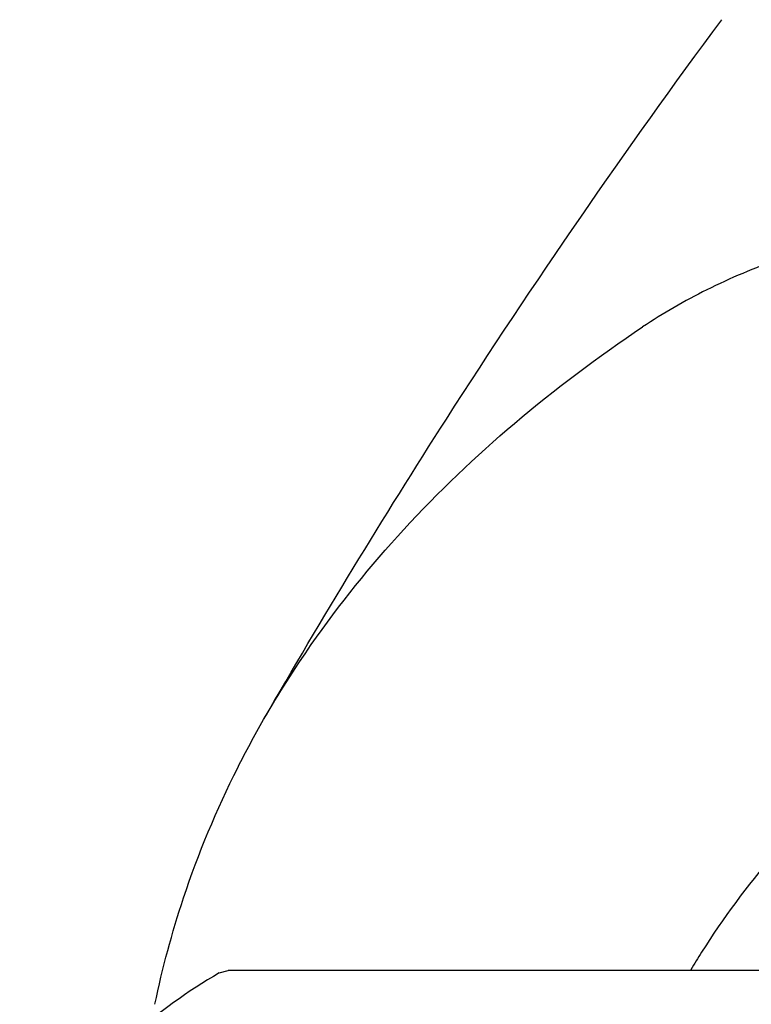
# Model space of a CAD drawing. Header units: millimetres. Extents: x 0 to 594, y 0 to 420.
# Tile 85 of 256: x 481.34 to 482.77, y 249.91 to 251.84. Entities that reach past the tile are written whole.
import ezdxf

# ---------------------------------------------------------------- set-up
doc = ezdxf.new("R2010")
doc.units = ezdxf.units.MM
doc.header["$LTSCALE"] = 32.67
doc.layers.get('0').update_dxf_attribs({"linetype": 'CONTINUOUS'})

msp = doc.modelspace()

# ---------------------------------------------------------------- linework, layer by layer
at = {"color": 7, "linetype": 'CONTINUOUS'}
for p in [(481.72639, 249.97428), (488.78718, 249.97915)]:
    msp.add_line(p, (481.74347, 249.97915), dxfattribs=at)
for points, knots in [([(481.8131, 250.46959), (481.92747, 250.66835), (482.21083, 251.13467), (482.52055, 251.58419), (482.70858, 251.83834)], [0, 0, 0, 0, 0.4203598, 1, 1, 1, 1]), ([(483.51983, 251.48066), (483.45634, 251.48066), (483.33188, 251.47628), (483.15069, 251.45576), (482.98061, 251.42162), (482.82347, 251.37424), (482.68095, 251.31411), (482.59406, 251.26436), (482.55395, 251.23749)], [0, 0, 0, 0, 0.1886447, 0.3696891, 0.5412545, 0.703433, 0.8565592, 1, 1, 1, 1]), ([(481.81311, 250.46959), (481.84201, 250.51981), (481.92485, 250.65008), (482.08495, 250.84833), (482.30303, 251.05641), (482.4671, 251.17932), (482.55395, 251.23749)], [0, 0, 0, 0, 0.1614671, 0.4297365, 0.7084747, 1, 1, 1, 1]), ([(489.04482, 249.98051), (489.02678, 249.99198), (488.90195, 250.07042), (488.66299, 250.20904), (488.319, 250.38322), (487.9606, 250.54061), (487.59083, 250.67987), (487.21282, 250.79982), (486.8298, 250.89946), (486.44499, 250.97792), (486.06167, 251.03454), (485.68309, 251.06885), (485.31244, 251.08055), (484.95287, 251.06954), (484.6074, 251.03591), (484.27895, 250.97993), (483.97027, 250.90204), (483.68394, 250.80286), (483.42238, 250.68317), (483.1878, 250.54386), (482.98222, 250.38601), (482.8075, 250.2108), (482.70328, 250.07065), (482.65529, 249.99195), (482.6485, 249.98047)], [0, 0, 0, 0, 0.0092358, 0.0636955, 0.1193052, 0.175765, 0.23276, 0.2899658, 0.3470548, 0.403701, 0.4595864, 0.5144059, 0.567874, 0.6197311, 0.6697498, 0.7177436, 0.7635746, 0.8071638, 0.8485022, 0.8876621, 0.9248091, 0.9602114, 0.9942416, 1, 1, 1, 1]), ([(481.60055, 249.91318), (481.61519, 249.98337), (481.65778, 250.14179), (481.73468, 250.32634), (481.79535, 250.43872), (481.81311, 250.46959)], [0, 0, 0, 0, 0.3596406, 0.8213744, 1, 1, 1, 1]), ([(481.72639, 249.97428), (481.66469, 249.93866), (481.54217, 249.84886), (481.41886, 249.72185), (481.35204, 249.64047), (481.33614, 249.62036)], [0, 0, 0, 0, 0.4037335, 0.8548373, 1, 1, 1, 1])]:
    msp.add_open_spline(points, degree=3, knots=knots, dxfattribs=at)

doc.saveas('drawing.dxf')
